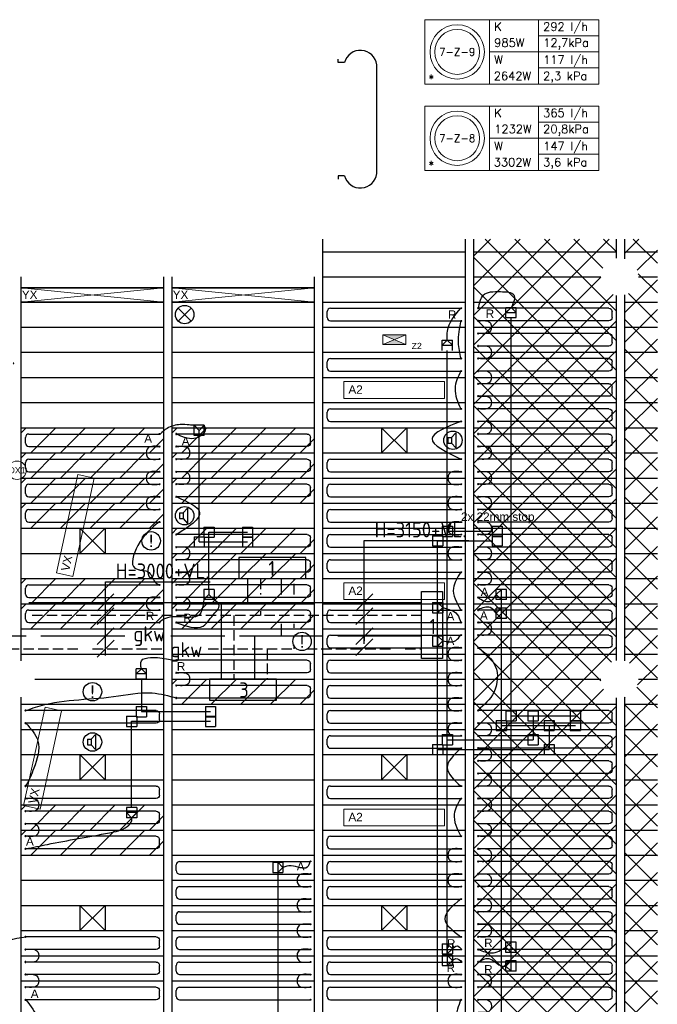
# Model space of a CAD drawing. Extents: x 51386 to 237147, y -567529 to -237881.
# Tile 6 of 16: x 124523 to 132130, y -279919 to -268171. Entities that reach past the tile are written whole.
import ezdxf
from ezdxf.enums import TextEntityAlignment as Align

# ---------------------------------------------------------------- set-up
doc = ezdxf.new("R2010")
doc.units = 0
doc.header["$LTSCALE"] = 25
for name, pattern in [('2322105', [47, 40, -7]), ('2322106', [47, 5, -2, 5, -2, 5, -2, 5, -2, 5, -2, 5, -7]), ('2322107', [2000, 1000, 1000]), ('2322108', [7, 5, -2]), ('DASHED', [0.75, 0.5, -0.25])]:
    doc.linetypes.add(name, pattern=pattern)
for name, color, linetype in [('000Vermogens2', 7, 'CONTINUOUS'), ('60-CV', 3, 'CONTINUOUS'), ('62-GKW', 3, 'CONTINUOUS'), ('Aansluiting CV en GKW', 2, 'CONTINUOUS'), ('Hoofdconstructie', 5, 'CONTINUOUS'), ('KP-achterhout', 1, 'CONTINUOUS'), ('KP-koppelingen', 6, 'CONTINUOUS'), ('KP-leidingen(aanvoer)', 5, 'CONTINUOUS'), ('KP-leidingen(retour)', 1, 'CONTINUOUS'), ('KP-Lucht aanvoer', 6, 'CONTINUOUS'), ('KP-Melders', 3, 'CONTINUOUS'), ('KP-panelen', 1, 'CONTINUOUS'), ('KP-registers', 4, 'CONTINUOUS'), ('KP-slangen', 7, 'CONTINUOUS'), ('KP-tekst', 7, 'CONTINUOUS'), ('SYM-W', 7, 'CONTINUOUS'), ('WL$1----_BOUWKUNDIG', 11, 'CONTINUOUS'), ('WL5501--', 130, 'CONTINUOUS'), ('WL5501--_GKW-A', 4, 'CONTINUOUS'), ('WL5502--', 130, 'CONTINUOUS'), ('WL561---', 10, 'CONTINUOUS'), ('WL561---_AANVOER', 10, 'CONTINUOUS'), ('WL561---_RETOUR', 10, 'CONTINUOUS'), ('WM570---_MATEN-M', 7, 'CONTINUOUS'), ('WM570---_TOEVOER_RST_PR', 1, 'CONTINUOUS')]:
    doc.layers.add(name, color=color, linetype=linetype)
doc.layers.add('KP-Aluminium', color=8, linetype='CONTINUOUS', lineweight=18)
doc.layers.add('KP-Verlichting', color=2, linetype='CONTINUOUS', lineweight=18)
doc.styles.add('arial', font='ARIAL.TTF')
doc.styles.add('ISO', font='ISO.SHX')
doc.styles.add('VERWOL-1', font='ROMANS.SHX')
pattern_1 = [(45, (0, 3e-05), (-176.7767, 176.7767), []), (135, (0, 3e-05), (-176.7767, -176.7767), [])]

# ---------------------------------------------------------------- blocks, each defined once
blk = doc.blocks.new('Register A')
at = {"layer": 'KP-registers', "linetype": 'Continuous'}
for p, q in [((50, 115), (50, 185)), ((90, 225), (1644, 225)), ((90, 75), (1644, 75))]:
    blk.add_line(p, q, dxfattribs=at)
for centre in [(1650, 225), (1650, 75)]:
    blk.add_circle(centre, 6, dxfattribs=at)
for centre, start, end in [((90, 185), 90, 180), ((90, 115), 180, 270)]:
    blk.add_arc(centre, 40, start, end, dxfattribs=at)

msp = doc.modelspace()

# ---------------------------------------------------------------- hatches: boundary and pattern name
at = {"layer": 'KP-achterhout', "linetype": 'Continuous'}
h = msp.add_hatch(dxfattribs=at)
h.set_pattern_fill('ANSI31', color=256, scale=2000, style=0)
h.set_pattern_definition([(45, (1800, 1200), (-176.7767, 176.7767), [])])
h.paths.add_polyline_path([(126241, -273039), (124541, -273039), (124541, -273339), (126241, -273339)])
h = msp.add_hatch(dxfattribs=at)
h.set_pattern_fill('ANSI31', color=256, scale=2000, style=0)
h.set_pattern_definition([(45, (3600, 1200), (-176.7767, 176.7767), [])])
h.paths.add_polyline_path([(128041, -273039), (126341, -273039), (126341, -273339), (128041, -273339)])
h = msp.add_hatch(dxfattribs=at)
h.set_pattern_fill('ANSI31', color=256, scale=2000, style=0)
h.set_pattern_definition([(45, (1800, 900), (-176.7767, 176.7767), [])])
h.paths.add_polyline_path([(126241, -273339), (124541, -273339), (124541, -273639), (126241, -273639)])
h = msp.add_hatch(dxfattribs=at)
h.set_pattern_fill('ANSI31', color=256, scale=2000, style=0)
h.set_pattern_definition([(45, (3600, 900), (-176.7767, 176.7767), [])])
h.paths.add_polyline_path([(128041, -273339), (126341, -273339), (126341, -273639), (128041, -273639)])
h = msp.add_hatch(dxfattribs=at)
h.set_pattern_fill('ANSI31', color=256, scale=2000, style=0)
h.set_pattern_definition([(45, (1800, 600), (-176.7767, 176.7767), [])])
h.paths.add_polyline_path([(126241, -273639), (124541, -273639), (124541, -273939), (126241, -273939)])
h = msp.add_hatch(dxfattribs=at)
h.set_pattern_fill('ANSI31', color=256, scale=2000, style=0)
h.set_pattern_definition([(45, (3600, 600), (-176.7767, 176.7767), [])])
h.paths.add_polyline_path([(128041, -273639), (126341, -273639), (126341, -273939), (128041, -273939)])
h = msp.add_hatch(dxfattribs=at)
h.set_pattern_fill('ANSI31', color=256, scale=2000, style=0)
h.set_pattern_definition([(45, (1800, 300), (-176.7767, 176.7767), [])])
h.paths.add_polyline_path([(126241, -273939), (124541, -273939), (124541, -274239), (126241, -274239)])
h = msp.add_hatch(dxfattribs=at)
h.set_pattern_fill('ANSI31', color=256, scale=2000, style=0)
h.set_pattern_definition([(45, (3600, 3e-05), (-176.7767, 176.7767), [])])
h.paths.add_polyline_path([(128041, -274239), (126341, -274239), (126341, -274539), (128041, -274539)])
h = msp.add_hatch(dxfattribs=at)
h.set_pattern_fill('ANSI31', color=256, scale=2000, style=0)
h.set_pattern_definition([(45, (3600, -300), (-176.7767, 176.7767), [])])
h.paths.add_polyline_path([(128041, -274539), (126341, -274539), (126341, -274839), (128041, -274839)])
h = msp.add_hatch(dxfattribs=at)
h.set_pattern_fill('ANSI31', color=256, scale=2000, style=0)
h.set_pattern_definition([(45, (1800, -600), (-176.7767, 176.7767), [])])
h.paths.add_polyline_path([(126241, -274839), (124541, -274839), (124541, -275139), (126241, -275139)])
h = msp.add_hatch(dxfattribs=at)
h.set_pattern_fill('ANSI31', color=256, scale=2000, style=0)
h.set_pattern_definition([(45, (3600, -600), (-176.7767, 176.7767), [])])
h.paths.add_polyline_path([(128041, -274839), (126341, -274839), (126341, -275139), (128041, -275139)])
h = msp.add_hatch(dxfattribs=at)
h.set_pattern_fill('ANSI31', color=256, scale=2000, style=0)
h.set_pattern_definition([(45, (1800, -900), (-176.7767, 176.7767), [])])
h.paths.add_polyline_path([(126241, -275139), (124541, -275139), (124541, -275439), (126241, -275439)])
h = msp.add_hatch(dxfattribs=at)
h.set_pattern_fill('ANSI31', color=256, scale=2000, style=0)
h.set_pattern_definition([(45, (3600, -900), (-176.7767, 176.7767), [])])
h.paths.add_polyline_path([(128041, -275139), (126341, -275139), (126341, -275439), (128041, -275439)])
h = msp.add_hatch(dxfattribs=at)
h.set_pattern_fill('ANSI31', color=256, scale=2000, style=0)
h.set_pattern_definition([(45, (3600, -1800), (-176.7767, 176.7767), [])])
h.paths.add_polyline_path([(128041, -276039), (126341, -276039), (126341, -276339), (128041, -276339)])
h = msp.add_hatch(dxfattribs=at)
h.set_pattern_fill('ANSI31', color=256, scale=2000, style=0)
h.set_pattern_definition([(45, (1800, -3300), (-176.7767, 176.7767), [])])
h.paths.add_polyline_path([(126241, -277539), (124541, -277539), (124541, -277839), (126241, -277839)])
h = msp.add_hatch(dxfattribs=at)
h.set_pattern_fill('ANSI31', color=256, scale=2000, style=0)
h.set_pattern_definition([(45, (1800, -3600), (-176.7767, 176.7767), [])])
h.paths.add_polyline_path([(126241, -277839), (124541, -277839), (124541, -278139), (126241, -278139)])
at = {"layer": 'KP-Aluminium', "linetype": 'Continuous'}
h = msp.add_hatch(dxfattribs=at)
h.set_pattern_fill('ANSI37', color=256, scale=2000, style=0)
h.set_pattern_definition(pattern_1)
h.paths.add_polyline_path([(131641, -270789), (129941, -270789), (129941, -270939), (131641, -270939)])
h.paths.add_polyline_path([(131641, -271017), (131641, -270939), (129941, -270939), (129941, -271239), (131455, -271239, -0.364674)])
h.paths.add_polyline_path([(131455, -271239), (129941, -271239), (129941, -271539), (131641, -271539), (131641, -271460, -0.364674)])
h.paths.add_polyline_path([(131641, -271539), (129941, -271539), (129941, -271839), (131641, -271839)])
h.paths.add_polyline_path([(131641, -271839), (129941, -271839), (129941, -272139), (131641, -272139)])
h.paths.add_polyline_path([(131641, -272139), (129941, -272139), (129941, -272439), (131641, -272439)])
h.paths.add_polyline_path([(131641, -272439), (129941, -272439), (129941, -272739), (131641, -272739)])
h.paths.add_polyline_path([(131641, -272739), (129941, -272739), (129941, -273039), (131641, -273039)])
h.paths.add_polyline_path([(131641, -273039), (129941, -273039), (129941, -273339), (131641, -273339)])
h.paths.add_polyline_path([(131641, -273339), (129941, -273339), (129941, -273639), (131641, -273639)])
h.paths.add_polyline_path([(131641, -273639), (129941, -273639), (129941, -273939), (131641, -273939)])
h.paths.add_polyline_path([(131641, -273939), (129941, -273939), (129941, -274239), (131641, -274239)])
h.paths.add_polyline_path([(131641, -274239), (129941, -274239), (129941, -274539), (131641, -274539)])
h.paths.add_polyline_path([(131641, -274839), (129941, -274839), (129941, -275139), (131641, -275139)])
h.paths.add_polyline_path([(131641, -275139), (129941, -275139), (129941, -275439), (131641, -275439)])
h.paths.add_polyline_path([(131641, -275439), (129941, -275439), (129941, -275739), (131641, -275739)])
h.paths.add_polyline_path([(131641, -275817), (131641, -275739), (129941, -275739), (129941, -276039), (131455, -276039, -0.364674)])
h.paths.add_polyline_path([(131455, -276039), (129941, -276039), (129941, -276339), (131641, -276339), (131641, -276260, -0.364674)])
h.paths.add_polyline_path([(131641, -276339), (129941, -276339), (129941, -276639), (131641, -276639)])
h.paths.add_polyline_path([(131641, -276639), (129941, -276639), (129941, -276939), (131641, -276939)])
h.paths.add_polyline_path([(131641, -276939), (129941, -276939), (129941, -277239), (131641, -277239)])
h.paths.add_polyline_path([(131641, -277239), (129941, -277239), (129941, -277539), (131641, -277539)])
h = msp.add_hatch(dxfattribs=at)
h.set_pattern_fill('ANSI37', color=256, scale=2000, style=0)
h.set_pattern_definition(pattern_1)
h.paths.add_polyline_path([(132130, -270789), (131741, -270789), (131741, -270939), (132130, -270939)])
h.paths.add_polyline_path([(132130, -270939), (131741, -270939), (131741, -271022, -0.335287), (131905, -271239), (132130, -271239)])
h.paths.add_polyline_path([(132130, -271239), (131905, -271239, -0.335287), (131741, -271455), (131741, -271539), (132130, -271539)])
h.paths.add_polyline_path([(132130, -271539), (131741, -271539), (131741, -271839), (132130, -271839)])
h.paths.add_polyline_path([(132130, -271839), (131741, -271839), (131741, -272139), (132130, -272139)])
h.paths.add_polyline_path([(132130, -272139), (131741, -272139), (131741, -272439), (132130, -272439)])
h.paths.add_polyline_path([(132130, -272439), (131741, -272439), (131741, -272739), (132130, -272739)])
h.paths.add_polyline_path([(132130, -272739), (131741, -272739), (131741, -273039), (132130, -273039)])
h.paths.add_polyline_path([(132130, -273039), (131741, -273039), (131741, -273339), (132130, -273339)])
h.paths.add_polyline_path([(132130, -273339), (131741, -273339), (131741, -273639), (132130, -273639)])
h.paths.add_polyline_path([(132130, -273639), (131741, -273639), (131741, -273939), (132130, -273939)])
h.paths.add_polyline_path([(132130, -273939), (131741, -273939), (131741, -274239), (132130, -274239)])
h.paths.add_polyline_path([(132130, -274239), (131741, -274239), (131741, -274539), (132130, -274539)])
h.paths.add_polyline_path([(132130, -274539), (131741, -274539), (131741, -274839), (132130, -274839)])
h.paths.add_polyline_path([(132130, -274839), (131741, -274839), (131741, -275139), (132130, -275139)])
h.paths.add_polyline_path([(132130, -275139), (131741, -275139), (131741, -275439), (132130, -275439)])
h.paths.add_polyline_path([(132130, -275439), (131741, -275439), (131741, -275739), (132130, -275739)])
h.paths.add_polyline_path([(132130, -275739), (131741, -275739), (131741, -275822, -0.335287), (131905, -276039), (132130, -276039)])
h.paths.add_polyline_path([(132130, -276039), (131905, -276039, -0.335287), (131741, -276255), (131741, -276339), (132130, -276339)])
h.paths.add_polyline_path([(132130, -276339), (131741, -276339), (131741, -276639), (132130, -276639)])
h.paths.add_polyline_path([(132130, -276639), (131741, -276639), (131741, -276939), (132130, -276939)])
h = msp.add_hatch(dxfattribs=at)
h.set_pattern_fill('ANSI37', color=256, scale=2000, style=0)
h.set_pattern_definition(pattern_1)
h.paths.add_polyline_path([(131641, -274839), (131641, -274539), (129941, -274539), (129941, -274839)])
h = msp.add_hatch(dxfattribs=at)
h.set_pattern_fill('ANSI37', color=256, scale=2000, style=0)
h.set_pattern_definition(pattern_1)
h.paths.add_polyline_path([(132130, -277839), (131741, -277839), (131741, -278139), (132130, -278139)])
h.paths.add_polyline_path([(132130, -277539), (131741, -277539), (131741, -277839), (132130, -277839)])
h.paths.add_polyline_path([(132130, -277239), (131741, -277239), (131741, -277539), (132130, -277539)])
h.paths.add_polyline_path([(132130, -276939), (131741, -276939), (131741, -277239), (132130, -277239)])
h = msp.add_hatch(dxfattribs=at)
h.set_pattern_fill('ANSI37', color=256, scale=2000, style=0)
h.set_pattern_definition(pattern_1)
h.paths.add_polyline_path([(131641, -277539), (129941, -277539), (129941, -277839), (131641, -277839)])
h.paths.add_polyline_path([(131641, -277839), (129941, -277839), (129941, -278139), (131641, -278139)])
h.paths.add_polyline_path([(131641, -278139), (129941, -278139), (129941, -278439), (131641, -278439)])
h.paths.add_polyline_path([(131641, -278439), (129941, -278439), (129941, -278739), (131641, -278739)])
h.paths.add_polyline_path([(131641, -278739), (129941, -278739), (129941, -279039), (131641, -279039)])
h.paths.add_polyline_path([(131641, -279039), (129941, -279039), (129941, -279339), (131641, -279339)])
h.paths.add_polyline_path([(131641, -279339), (129941, -279339), (129941, -279639), (131641, -279639)])
h.paths.add_polyline_path([(131641, -279639), (129941, -279639), (129941, -279939), (131641, -279939)])
h.paths.add_polyline_path([(131641, -279939), (129941, -279939), (129941, -280239), (131641, -280239)])
h.paths.add_polyline_path([(131641, -280239), (129941, -280239), (129941, -280539), (131641, -280539)])
h.paths.add_polyline_path([(131641, -280539), (129941, -280539), (129941, -280839), (131641, -280839)])
h.paths.add_polyline_path([(131641, -280839), (129941, -280839), (129941, -281139), (131641, -281139)])
h.paths.add_polyline_path([(131641, -281139), (129941, -281139), (129941, -281439), (131641, -281439)])
h.paths.add_polyline_path([(131641, -281439), (129941, -281439), (129941, -281739), (131641, -281739)])
h.paths.add_polyline_path([(131641, -281739), (129941, -281739), (129941, -282039), (131641, -282039)])
h.paths.add_polyline_path([(131641, -282039), (129941, -282039), (129941, -282339), (131641, -282339)])
h.paths.add_polyline_path([(131641, -282339), (129941, -282339), (129941, -282639), (131641, -282639)])
h.paths.add_polyline_path([(131641, -282717), (131641, -282639), (129941, -282639), (129941, -282816, 0.005963), (131455, -282926, -0.348239)])
h.paths.add_polyline_path([(129941, -282816), (129941, -282939), (131455, -282939, -0.014583), (131455, -282926, -0.005963)])
h.paths.add_polyline_path([(131455, -282939), (129941, -282939), (129941, -283239), (131641, -283239), (131641, -283160, -0.364674)])
h.paths.add_polyline_path([(131641, -283239), (129941, -283239), (129941, -283266), (131309, -283383), (131635, -283400), (131635, -283400), (131641, -283401)])
h.paths.add_polyline_path([(132130, -283254), (132130, -283239), (131741, -283239), (131741, -283404), (132130, -283404)])
h.paths.add_polyline_path([(132130, -282963, -0.000886), (131904, -282951, -0.320096), (131741, -283155), (131741, -283239), (132130, -283239)])
h.paths.add_polyline_path([(132130, -282639), (131741, -282639), (131741, -282722, -0.335287), (131905, -282939), (132130, -282939)])
h.paths.add_polyline_path([(132130, -282339), (131741, -282339), (131741, -282639), (132130, -282639)])
h.paths.add_polyline_path([(132130, -282039), (131741, -282039), (131741, -282339), (132130, -282339)])
h.paths.add_polyline_path([(132130, -281739), (131741, -281739), (131741, -282039), (132130, -282039)])
h.paths.add_polyline_path([(132130, -281439), (131741, -281439), (131741, -281739), (132130, -281739)])
h.paths.add_polyline_path([(132130, -281139), (131741, -281139), (131741, -281439), (132130, -281439)])
h.paths.add_polyline_path([(132130, -280839), (131741, -280839), (131741, -281139), (132130, -281139)])
h.paths.add_polyline_path([(132130, -280539), (131741, -280539), (131741, -280839), (132130, -280839)])
h.paths.add_polyline_path([(132130, -280239), (131741, -280239), (131741, -280539), (132130, -280539)])
h.paths.add_polyline_path([(132130, -279939), (131741, -279939), (131741, -280239), (132130, -280239)])
h.paths.add_polyline_path([(132130, -279639), (131741, -279639), (131741, -279939), (132130, -279939)])
h.paths.add_polyline_path([(132130, -279339), (131741, -279339), (131741, -279639), (132130, -279639)])
h.paths.add_polyline_path([(132130, -279039), (131741, -279039), (131741, -279339), (132130, -279339)])
h.paths.add_polyline_path([(132130, -278739), (131741, -278739), (131741, -279039), (132130, -279039)])
h.paths.add_polyline_path([(132130, -278439), (131741, -278439), (131741, -278739), (132130, -278739)])
h.paths.add_polyline_path([(132130, -278139), (131741, -278139), (131741, -278439), (132130, -278439)])
at = {"layer": 'KP-Verlichting', "linetype": 'Continuous'}
h = msp.add_hatch(color=256, dxfattribs=at)
h.paths.add_polyline_path([(128854, -271932), (128991, -271989), (129128, -271932)])
h.paths.add_polyline_path([(129128, -272045), (128991, -271989), (128854, -272045)])

# ---------------------------------------------------------------- linework, layer by layer
at = {"layer": '000Vermogens2', "linetype": 'Continuous', "lineweight": 0}
for p, q in [((129358, -268171), (129358, -268938)), ((129358, -268171), (131431, -268171)), ((130126, -268171), (130126, -268938)), ((130711, -268555), (130711, -268171)), ((131431, -268171), (131431, -268938)), ((130711, -268363), (131431, -268363)), ((130126, -268555), (131431, -268555)), ((130711, -268555), (130711, -268938)), ((130711, -268746), (131431, -268746)), ((129358, -268938), (131431, -268938)), ((129358, -269201), (129358, -269969)), ((129358, -269201), (131431, -269201)), ((130126, -269201), (130126, -269969)), ((130711, -269585), (130711, -269201)), ((131431, -269201), (131431, -269969)), ((130711, -269393), (131431, -269393)), ((130126, -269585), (131431, -269585)), ((130711, -269585), (130711, -269969)), ((130711, -269777), (131431, -269777)), ((129358, -269969), (131431, -269969))]:
    msp.add_line(p, q, dxfattribs=at)
for centre, radius in [((129742, -268555), 324), ((129742, -268555), 268), ((129742, -269585), 324), ((129742, -269585), 268)]:
    msp.add_circle(centre, radius, dxfattribs=at)
at = {"layer": '60-CV', "color": 7}
for p, q in [((128634, -274386), (129883, -274386)), ((128634, -275619), (128634, -274386)), ((125545, -274879), (126794, -274879)), ((125545, -275756), (125545, -274879))]:
    msp.add_line(p, q, dxfattribs=at)
at = {"layer": 'Aansluiting CV en GKW', "color": 2}
for p, q in [((129318, -274994), (129568, -274994)), ((126787, -276289), (127587, -276289))]:
    msp.add_line(p, q, dxfattribs=at)
msp.add_lwpolyline([(127135, -274839), (127935, -274839), (127935, -274589), (127135, -274589)], close=True, dxfattribs=at)
at = {"layer": 'Hoofdconstructie', "linetype": 'Continuous'}
for p, q in [((128141, -283102), (128141, -270789)), ((129841, -283258), (129841, -270789)), ((129941, -283266), (129941, -270789)), ((131641, -271017), (131641, -270789)), ((131741, -271022), (131741, -270789)), ((124541, -275822), (124541, -271239)), ((126241, -282845), (126241, -271239)), ((126341, -282860), (126341, -271239)), ((128041, -283091), (128041, -271239)), ((131641, -275817), (131641, -271460)), ((131741, -275822), (131741, -271455)), ((124541, -281901), (124541, -276255)), ((131641, -282717), (131641, -276260)), ((131741, -282722), (131741, -276255))]:
    msp.add_line(p, q, dxfattribs=at)
at = {"layer": 'KP-koppelingen', "linetype": 'Continuous'}
for p, q in [((130324, -271725), (130324, -271604)), ((130324, -271604), (130446, -271604)), ((130385, -271604), (130324, -271665)), ((130446, -271665), (130385, -271604)), ((130446, -271725), (130446, -271604)), ((130324, -271665), (130446, -271665)), ((130324, -271725), (130446, -271725)), ((129563, -272116), (129563, -271994)), ((129563, -271994), (129685, -271994)), ((129624, -271994), (129563, -272055)), ((129563, -272055), (129685, -272055)), ((129685, -272055), (129624, -271994)), ((129685, -272116), (129685, -271994)), ((126725, -273010), (126603, -273010)), ((126603, -273132), (126603, -273010)), ((126664, -273071), (126603, -273010)), ((126664, -273071), (126725, -273010)), ((126725, -273132), (126725, -273010)), ((126725, -273132), (126603, -273132)), ((126664, -273132), (126664, -273071)), ((126719, -274225), (126841, -274225)), ((126719, -274225), (126719, -274346)), ((126841, -274225), (126841, -274346)), ((127180, -274225), (127301, -274225)), ((127180, -274225), (127180, -274346)), ((127301, -274225), (127301, -274346)), ((129563, -274213), (129685, -274213)), ((129563, -274213), (129563, -274335)), ((129685, -274213), (129685, -274335)), ((130158, -274213), (130280, -274213)), ((130158, -274213), (130158, -274335)), ((130280, -274213), (130280, -274335)), ((126603, -274340), (126725, -274340)), ((126603, -274340), (126603, -274462)), ((126719, -274346), (126841, -274346)), ((126725, -274340), (126725, -274462)), ((127180, -274340), (127301, -274340)), ((127180, -274340), (127180, -274462)), ((127180, -274346), (127301, -274346)), ((127301, -274340), (127301, -274462)), ((129448, -274329), (129569, -274329)), ((129448, -274329), (129448, -274450)), ((129563, -274335), (129685, -274335)), ((129569, -274329), (129569, -274450)), ((130158, -274329), (130280, -274329)), ((130158, -274329), (130158, -274450)), ((130158, -274335), (130280, -274335)), ((130280, -274329), (130280, -274450)), ((126603, -274462), (126725, -274462)), ((127180, -274462), (127301, -274462)), ((129448, -274450), (129569, -274450)), ((130158, -274450), (130280, -274450)), ((126841, -274968), (126719, -274968)), ((126719, -274968), (126719, -275090)), ((126780, -274968), (126780, -275029)), ((126841, -274968), (126841, -275090)), ((130209, -275090), (130209, -274968)), ((130330, -274968), (130209, -274968)), ((130270, -274968), (130209, -275029)), ((130270, -275090), (130270, -274968)), ((130330, -275090), (130330, -274968)), ((126780, -275029), (126719, -275090)), ((126841, -275090), (126719, -275090)), ((126780, -275029), (126841, -275090)), ((129448, -275125), (129569, -275125)), ((129448, -275125), (129448, -275246)), ((129569, -275186), (129509, -275125)), ((129509, -275125), (129509, -275246)), ((129569, -275125), (129569, -275246)), ((130209, -275029), (130270, -275090)), ((130330, -275090), (130209, -275090)), ((129448, -275246), (129569, -275246)), ((129509, -275246), (129569, -275186)), ((130209, -275314), (130209, -275192)), ((130330, -275192), (130209, -275192)), ((130270, -275192), (130209, -275253)), ((130209, -275253), (130270, -275314)), ((130270, -275314), (130270, -275192)), ((130330, -275314), (130330, -275192)), ((130330, -275314), (130209, -275314)), ((129448, -275523), (129569, -275523)), ((129448, -275523), (129448, -275644)), ((129569, -275583), (129509, -275523)), ((129509, -275523), (129509, -275644)), ((129509, -275644), (129569, -275583)), ((129569, -275523), (129569, -275644)), ((129448, -275644), (129569, -275644)), ((126034, -275916), (125913, -275916)), ((125913, -276038), (125913, -275916)), ((125913, -275977), (125974, -275916)), ((125974, -275916), (126034, -275977)), ((126034, -276038), (126034, -275916)), ((126034, -275977), (125913, -275977)), ((126034, -276038), (125913, -276038)), ((125913, -276365), (126034, -276365)), ((125913, -276365), (125913, -276487)), ((126034, -276365), (126034, -276487)), ((126738, -276365), (126860, -276365)), ((126738, -276365), (126738, -276487)), ((126860, -276365), (126860, -276487)), ((130324, -276416), (130446, -276416)), ((130324, -276416), (130324, -276537)), ((130446, -276416), (130446, -276537)), ((130586, -276416), (130708, -276416)), ((130586, -276416), (130586, -276537)), ((130708, -276416), (130708, -276537)), ((131092, -276416), (131214, -276416)), ((131092, -276416), (131092, -276537)), ((131214, -276416), (131214, -276537)), ((125797, -276481), (125919, -276481)), ((125797, -276481), (125797, -276602)), ((125913, -276487), (126034, -276487)), ((125919, -276481), (125919, -276602)), ((126738, -276481), (126860, -276481)), ((126738, -276481), (126738, -276602)), ((126738, -276487), (126860, -276487)), ((126860, -276481), (126860, -276602)), ((130209, -276531), (130330, -276531)), ((130209, -276531), (130209, -276653)), ((130324, -276537), (130446, -276537)), ((130330, -276531), (130330, -276653)), ((130586, -276537), (130708, -276537)), ((130779, -276531), (130900, -276531)), ((130779, -276531), (130779, -276653)), ((130900, -276531), (130900, -276653)), ((131092, -276531), (131214, -276531)), ((131092, -276531), (131092, -276653)), ((131092, -276537), (131214, -276537)), ((131214, -276531), (131214, -276653)), ((125797, -276602), (125919, -276602)), ((126738, -276602), (126860, -276602)), ((130209, -276653), (130330, -276653)), ((130779, -276653), (130900, -276653)), ((131092, -276653), (131214, -276653)), ((129563, -276701), (129685, -276701)), ((129563, -276701), (129563, -276823)), ((129685, -276701), (129685, -276823)), ((130586, -276701), (130708, -276701)), ((130586, -276701), (130586, -276823)), ((130708, -276701), (130708, -276823)), ((129448, -276817), (129569, -276817)), ((129448, -276817), (129448, -276938)), ((129563, -276823), (129685, -276823)), ((129569, -276817), (129569, -276938)), ((130586, -276823), (130708, -276823)), ((130779, -276817), (130900, -276817)), ((130779, -276817), (130779, -276938)), ((130900, -276817), (130900, -276938)), ((129448, -276938), (129569, -276938)), ((130779, -276938), (130900, -276938)), ((125919, -277571), (125797, -277571)), ((125797, -277571), (125797, -277693)), ((125919, -277571), (125919, -277693)), ((125919, -277632), (125797, -277632)), ((125797, -277632), (125858, -277693)), ((125919, -277693), (125797, -277693)), ((125858, -277693), (125919, -277632)), ((127541, -278224), (127663, -278224)), ((127541, -278224), (127541, -278346)), ((127663, -278285), (127602, -278224)), ((127602, -278224), (127602, -278346)), ((127602, -278346), (127663, -278285)), ((127663, -278224), (127663, -278346)), ((127541, -278346), (127663, -278346)), ((129563, -279196), (129685, -279196)), ((129563, -279196), (129563, -279317)), ((129685, -279256), (129624, -279196)), ((129624, -279196), (129624, -279317)), ((129685, -279196), (129685, -279317)), ((130324, -279299), (130324, -279178)), ((130446, -279178), (130324, -279178)), ((130385, -279178), (130324, -279238)), ((130324, -279238), (130385, -279299)), ((130385, -279299), (130385, -279178)), ((130446, -279299), (130446, -279178)), ((129563, -279317), (129685, -279317)), ((129563, -279334), (129685, -279334)), ((129563, -279334), (129563, -279456)), ((129624, -279317), (129685, -279256)), ((129685, -279395), (129624, -279334)), ((129624, -279334), (129624, -279456)), ((129685, -279334), (129685, -279456)), ((130446, -279299), (130324, -279299)), ((129563, -279456), (129685, -279456)), ((129624, -279456), (129685, -279395)), ((130324, -279523), (130324, -279401)), ((130446, -279401), (130324, -279401)), ((130385, -279401), (130324, -279462)), ((130324, -279462), (130385, -279523)), ((130385, -279523), (130385, -279401)), ((130446, -279523), (130446, -279401)), ((130446, -279523), (130324, -279523))]:
    msp.add_line(p, q, dxfattribs=at)
at = {"layer": 'KP-leidingen(aanvoer)', "linetype": 'Continuous'}
for p, q in [((126664, -274401), (126664, -273132)), ((126664, -274401), (127240, -274401)), ((129509, -282422), (129509, -274390)), ((129509, -274390), (130158, -274390)), ((130270, -282427), (130270, -275090)), ((125858, -277571), (125858, -276542)), ((125858, -276542), (126799, -276542)), ((130270, -276592), (131153, -276592)), ((130840, -276592), (130840, -276878)), ((129509, -276878), (130840, -276878)), ((127602, -278346), (127602, -280994))]:
    msp.add_line(p, q, dxfattribs=at)
at = {"layer": 'KP-leidingen(retour)', "linetype": 'Continuous'}
for p, q in [((130385, -279401), (130385, -271725)), ((129624, -279334), (129624, -272116)), ((126780, -274968), (126780, -274286)), ((126780, -274286), (127240, -274286)), ((129624, -274274), (130158, -274274)), ((125974, -276038), (125974, -276426)), ((125974, -276426), (126799, -276426)), ((130385, -276476), (131153, -276476)), ((129624, -276762), (130647, -276762))]:
    msp.add_line(p, q, dxfattribs=at)
at = {"layer": 'KP-Lucht aanvoer', "linetype": 'Continuous'}
for p, q in [((128841, -273039), (128841, -273339)), ((128841, -273039), (129141, -273039)), ((128841, -273339), (129141, -273039)), ((128841, -273039), (129141, -273339)), ((129141, -273039), (129141, -273339)), ((128841, -273339), (129141, -273339)), ((125241, -274239), (125241, -274539)), ((125241, -274239), (125541, -274239)), ((125241, -274539), (125541, -274239)), ((125241, -274239), (125541, -274539)), ((125541, -274239), (125541, -274539)), ((125241, -274539), (125541, -274539)), ((125241, -276939), (125241, -277239)), ((125241, -276939), (125541, -276939)), ((125241, -277239), (125541, -276939)), ((125241, -276939), (125541, -277239)), ((125541, -276939), (125541, -277239)), ((128841, -276939), (128841, -277239)), ((128841, -276939), (129141, -276939)), ((128841, -277239), (129141, -276939)), ((128841, -276939), (129141, -277239)), ((129141, -276939), (129141, -277239)), ((125241, -277239), (125541, -277239)), ((128841, -277239), (129141, -277239)), ((125241, -278739), (125241, -279039)), ((125241, -279039), (125541, -278739)), ((125241, -278739), (125541, -279039)), ((125241, -278739), (125541, -278739)), ((125541, -278739), (125541, -279039)), ((128841, -278739), (128841, -279039)), ((128841, -278739), (129141, -278739)), ((128841, -279039), (129141, -278739)), ((128841, -278739), (129141, -279039)), ((129141, -278739), (129141, -279039)), ((125241, -279039), (125541, -279039)), ((128841, -279039), (129141, -279039))]:
    msp.add_line(p, q, dxfattribs=at)
at = {"layer": 'KP-Melders', "linetype": 'Continuous'}
for p, q in [((126413, -271766), (126569, -271611)), ((126413, -271611), (126569, -271766)), ((129674, -273154), (129726, -273099)), ((129726, -273099), (129726, -273280)), ((129631, -273154), (129674, -273154)), ((129631, -273154), (129631, -273224)), ((129631, -273224), (129674, -273224)), ((129631, -273224), (129674, -273224)), ((129674, -273154), (129674, -273224)), ((129674, -273224), (129726, -273280)), ((126431, -274054), (126474, -274054)), ((126431, -274054), (126431, -274124)), ((126474, -274054), (126526, -273999)), ((126474, -274054), (126474, -274124)), ((126526, -273999), (126526, -274180)), ((126431, -274124), (126474, -274124)), ((126431, -274124), (126474, -274124)), ((126474, -274124), (126526, -274180)), ((125331, -276754), (125374, -276754)), ((125331, -276754), (125331, -276824)), ((125374, -276754), (125426, -276699)), ((125374, -276754), (125374, -276824)), ((125426, -276699), (125426, -276880)), ((125331, -276824), (125374, -276824)), ((125331, -276824), (125374, -276824)), ((125374, -276824), (125426, -276880))]:
    msp.add_line(p, q, dxfattribs=at)
for centre in [(126491, -271689), (129691, -273189), (126491, -274089), (126091, -274389), (127891, -275589), (125391, -276189), (125391, -276789)]:
    msp.add_circle(centre, 110, dxfattribs=at)
at = {"layer": 'KP-panelen', "linetype": 'Continuous'}
for p, q in [((128141, -270939), (129841, -270939)), ((129941, -270939), (131641, -270939)), ((131741, -270939), (132130, -270939)), ((128141, -271239), (129841, -271239)), ((129941, -271239), (131455, -271239)), ((131905, -271239), (132130, -271239)), ((124541, -271369), (126241, -271369)), ((126241, -271369), (124541, -271369)), ((126241, -271369), (124541, -271369)), ((126341, -271369), (128041, -271369)), ((128041, -271369), (126341, -271369)), ((128041, -271369), (126341, -271369)), ((124541, -271539), (126241, -271539)), ((124541, -271539), (126241, -271539)), ((124541, -271539), (126241, -271539)), ((126241, -271539), (124541, -271539)), ((126241, -271539), (124541, -271539)), ((126341, -271539), (128041, -271539)), ((126341, -271539), (128041, -271539)), ((126341, -271539), (128041, -271539)), ((128041, -271539), (126341, -271539)), ((128041, -271539), (126341, -271539)), ((128141, -271539), (129841, -271539)), ((129941, -271539), (131641, -271539)), ((131741, -271539), (132130, -271539)), ((124541, -271839), (126241, -271839)), ((126341, -271839), (128041, -271839)), ((128141, -271839), (129841, -271839)), ((129941, -271839), (131641, -271839)), ((131741, -271839), (132130, -271839)), ((124541, -272139), (126241, -272139)), ((126341, -272139), (128041, -272139)), ((128141, -272139), (129841, -272139)), ((129941, -272139), (131641, -272139)), ((131741, -272139), (132130, -272139)), ((124541, -272439), (126241, -272439)), ((126341, -272439), (128041, -272439)), ((128141, -272439), (129841, -272439)), ((129941, -272439), (131641, -272439)), ((131741, -272439), (132130, -272439)), ((124541, -272739), (126241, -272739)), ((126341, -272739), (128041, -272739)), ((128141, -272739), (129841, -272739)), ((129941, -272739), (131641, -272739)), ((131741, -272739), (132130, -272739)), ((124541, -273039), (126241, -273039)), ((126341, -273039), (128041, -273039)), ((128141, -273039), (129841, -273039)), ((129941, -273039), (131641, -273039)), ((131741, -273039), (132130, -273039)), ((124541, -273339), (126241, -273339)), ((126341, -273339), (128041, -273339)), ((128141, -273339), (129841, -273339)), ((129941, -273339), (131641, -273339)), ((131741, -273339), (132130, -273339)), ((124541, -273639), (126241, -273639)), ((126341, -273639), (128041, -273639)), ((128141, -273639), (129841, -273639)), ((129941, -273639), (131641, -273639)), ((131741, -273639), (132130, -273639)), ((124541, -273939), (126241, -273939)), ((126341, -273939), (128041, -273939)), ((128141, -273939), (129841, -273939)), ((129941, -273939), (131641, -273939)), ((131741, -273939), (132130, -273939)), ((124541, -274239), (126241, -274239)), ((126341, -274239), (128041, -274239)), ((128141, -274239), (129841, -274239)), ((129941, -274239), (131641, -274239)), ((131741, -274239), (132130, -274239)), ((124541, -274539), (126241, -274539)), ((126341, -274539), (128041, -274539)), ((128141, -274539), (129841, -274539)), ((129941, -274539), (131641, -274539)), ((131741, -274539), (132130, -274539)), ((124541, -274839), (126241, -274839)), ((126341, -274839), (128041, -274839)), ((128141, -274839), (129841, -274839)), ((129941, -274839), (131641, -274839)), ((131741, -274839), (132130, -274839)), ((124541, -275139), (126241, -275139)), ((126341, -275139), (128041, -275139)), ((128141, -275139), (129841, -275139)), ((129941, -275139), (131641, -275139)), ((131741, -275139), (132130, -275139)), ((124541, -275439), (126241, -275439)), ((126341, -275439), (128041, -275439)), ((128141, -275439), (129841, -275439)), ((129941, -275439), (131641, -275439)), ((131741, -275439), (132130, -275439)), ((124541, -275739), (126241, -275739)), ((126341, -275739), (128041, -275739)), ((128141, -275739), (129841, -275739)), ((129941, -275739), (131641, -275739)), ((131741, -275739), (132130, -275739)), ((124705, -276039), (126241, -276039)), ((126341, -276039), (128041, -276039)), ((128141, -276039), (129841, -276039)), ((129941, -276039), (131455, -276039)), ((131905, -276039), (132130, -276039)), ((124541, -276339), (126241, -276339)), ((126341, -276339), (128041, -276339)), ((128141, -276339), (129841, -276339)), ((129941, -276339), (131641, -276339)), ((131741, -276339), (132130, -276339)), ((124541, -276639), (126241, -276639)), ((126341, -276639), (128041, -276639)), ((128141, -276639), (129841, -276639)), ((129941, -276639), (131641, -276639)), ((131741, -276639), (132130, -276639)), ((124541, -276939), (126241, -276939)), ((126341, -276939), (128041, -276939)), ((128141, -276939), (129841, -276939)), ((129941, -276939), (131641, -276939)), ((131741, -276939), (132130, -276939)), ((124541, -277239), (126241, -277239)), ((126341, -277239), (128041, -277239)), ((128141, -277239), (129841, -277239)), ((129941, -277239), (131641, -277239)), ((131741, -277239), (132130, -277239)), ((124541, -277539), (126241, -277539)), ((126341, -277539), (128041, -277539)), ((128141, -277539), (129841, -277539)), ((129941, -277539), (131641, -277539)), ((131741, -277539), (132130, -277539)), ((124541, -277839), (126241, -277839)), ((126341, -277839), (128041, -277839)), ((128141, -277839), (129841, -277839)), ((129941, -277839), (131641, -277839)), ((131741, -277839), (132130, -277839)), ((124541, -278139), (126241, -278139)), ((126341, -278139), (128041, -278139)), ((128141, -278139), (129841, -278139)), ((129941, -278139), (131641, -278139)), ((131741, -278139), (132130, -278139)), ((124541, -278439), (126241, -278439)), ((126341, -278439), (128041, -278439)), ((128141, -278439), (129841, -278439)), ((129941, -278439), (131641, -278439)), ((131741, -278439), (132130, -278439)), ((124541, -278739), (126241, -278739)), ((126341, -278739), (128041, -278739)), ((128141, -278739), (129841, -278739)), ((129941, -278739), (131641, -278739)), ((131741, -278739), (132130, -278739)), ((124541, -279039), (126241, -279039)), ((126341, -279039), (128041, -279039)), ((128141, -279039), (129841, -279039)), ((129941, -279039), (131641, -279039)), ((131741, -279039), (132130, -279039)), ((124541, -279339), (126241, -279339)), ((126341, -279339), (128041, -279339)), ((128141, -279339), (129841, -279339)), ((129941, -279339), (131641, -279339)), ((131741, -279339), (132130, -279339)), ((124541, -279639), (126241, -279639)), ((126341, -279639), (128041, -279639)), ((128141, -279639), (129841, -279639)), ((129941, -279639), (131641, -279639)), ((131741, -279639), (132130, -279639))]:
    msp.add_line(p, q, dxfattribs=at)
at = {"layer": 'KP-slangen', "linetype": 'Continuous'}
for points in [[(129997, -271614), (130054, -271457), (130260, -271415), (130417, -271453), (130389, -271608)], [(129624, -271994), (129626, -271886), (129785, -271614)], [(129785, -271764), (129753, -272024), (129785, -272214)], [(129997, -271764), (130139, -271793), (130139, -271885), (129997, -271914)], [(129997, -272064), (130139, -272093), (130139, -272185), (129997, -272214)], [(129785, -272364), (129716, -272571), (129785, -272814)], [(129997, -272364), (130139, -272393), (130139, -272485), (129997, -272514)], [(129997, -272664), (130139, -272693), (130139, -272785), (129997, -272814)], [(126603, -273010), (126546, -273006), (126437, -273001), (126282, -273047), (126197, -273114)], [(126725, -273010), (126735, -273065), (126602, -273167), (126397, -273114)], [(129785, -272964), (129443, -273169), (129785, -273414)], [(129997, -272964), (130139, -272993), (130139, -273085), (129997, -273114)], [(126185, -273264), (126043, -273293), (126043, -273385), (126185, -273414)], [(126397, -273264), (126539, -273293), (126539, -273385), (126397, -273414)], [(129997, -273264), (130139, -273293), (130139, -273385), (129997, -273414)], [(126185, -273564), (126043, -273593), (126043, -273685), (126185, -273714)], [(126397, -273564), (126539, -273593), (126539, -273685), (126397, -273714)], [(129785, -273564), (129643, -273593), (129643, -273685), (129785, -273714)], [(129997, -273564), (130139, -273593), (130139, -273685), (129997, -273714)], [(126185, -273864), (126043, -273893), (126043, -273985), (126185, -274014)], [(126397, -273864), (126669, -274049), (126397, -274314)], [(129785, -273864), (129643, -273893), (129643, -273985), (129785, -274014)], [(129997, -273864), (130139, -273893), (130139, -273985), (129997, -274014)], [(126185, -274164), (125933, -274445), (125897, -274715), (126066, -274766), (126136, -274879), (126185, -274914)], [(129785, -274164), (129643, -274193), (129643, -274285), (129785, -274314)], [(129997, -274164), (130139, -274193), (130139, -274285), (129997, -274314)], [(126397, -274464), (126539, -274493), (126539, -274585), (126397, -274614)], [(129785, -274464), (129643, -274493), (129643, -274585), (129785, -274614)], [(129997, -274464), (130139, -274493), (130139, -274585), (129997, -274614)], [(126397, -274764), (126539, -274793), (126539, -274885), (126397, -274914)], [(129785, -274764), (129697, -274952), (129785, -275214)], [(129997, -274764), (130139, -274793), (130139, -274885), (129997, -274914)], [(126185, -275064), (126043, -275093), (126043, -275185), (126185, -275214)], [(126719, -275090), (126654, -275279), (126485, -275299), (126262, -275315), (126185, -275364)], [(126385, -275364), (126712, -275405), (126850, -275248), (126904, -275166), (126838, -275088)], [(126397, -275064), (126539, -275093), (126539, -275185), (126397, -275214)], [(130209, -275029), (130122, -275116), (129991, -275070)], [(129569, -275186), (129743, -275266), (129785, -275364)], [(130209, -275253), (130134, -275186), (129991, -275208)], [(129997, -275364), (130139, -275393), (130139, -275485), (129997, -275514)], [(129569, -275583), (129727, -275576), (129785, -275514)], [(129785, -275664), (129643, -275693), (129643, -275785), (129785, -275814)], [(129997, -275664), (130197, -275883), (130179, -276197), (129991, -276408)], [(125974, -275916), (125974, -275819), (126083, -275781), (126298, -275801), (126385, -275814)], [(126397, -275964), (126539, -275993), (126539, -276085), (126397, -276114)], [(129785, -275964), (129643, -275993), (129643, -276085), (129785, -276114)], [(124597, -276414), (124711, -276373), (125643, -276247), (126103, -276204), (126397, -276264)], [(129785, -276264), (129643, -276293), (129643, -276385), (129785, -276414)], [(124597, -276564), (124739, -276777), (124692, -277103), (124597, -277314)], [(129785, -276564), (129643, -276593), (129643, -276685), (129785, -276714)], [(129997, -276564), (130139, -276593), (130139, -276685), (129997, -276714)], [(129785, -276864), (129623, -277095), (129785, -277314)], [(129997, -276864), (130139, -276893), (130139, -276985), (129997, -277014)], [(129997, -277164), (130139, -277193), (130139, -277285), (129997, -277314)], [(124597, -277464), (124739, -277493), (124739, -277585), (124597, -277614)], [(129785, -277464), (129706, -277650), (129785, -277914)], [(129997, -277464), (130139, -277493), (130139, -277585), (129997, -277614)], [(124597, -278064), (124853, -278011), (125592, -277873), (125804, -277798), (125859, -277724), (125858, -277693)], [(124597, -277764), (124739, -277793), (124739, -277885), (124597, -277914)], [(129997, -277764), (130139, -277793), (130139, -277885), (129997, -277914)], [(129785, -278064), (129643, -278093), (129643, -278185), (129785, -278214)], [(129997, -278064), (130139, -278093), (130139, -278185), (129997, -278214)], [(127985, -278214), (127953, -278283), (127761, -278267), (127663, -278285)], [(127985, -278364), (127843, -278393), (127843, -278485), (127985, -278514)], [(129785, -278364), (129643, -278393), (129643, -278485), (129785, -278514)], [(129997, -278364), (130139, -278393), (130139, -278485), (129997, -278514)], [(127985, -278664), (127843, -278693), (127843, -278785), (127985, -278814)], [(129785, -278664), (129595, -278900), (129785, -279114)], [(129997, -278664), (130139, -278693), (130139, -278785), (129997, -278814)], [(127985, -278964), (127843, -278993), (127843, -279085), (127985, -279114)], [(129997, -278964), (130139, -278993), (130139, -279085), (129997, -279114)], [(124385, -279414), (124295, -279229), (124597, -279114)], [(129685, -279256), (129741, -279222), (129797, -279264)], [(129997, -279264), (130152, -279306), (130324, -279238)], [(124597, -279264), (124739, -279293), (124739, -279385), (124597, -279414)], [(127985, -279264), (127843, -279293), (127843, -279385), (127985, -279414)], [(129997, -279414), (130118, -279372), (130283, -279463), (130324, -279462)], [(129685, -279395), (129727, -279373), (129797, -279414)], [(124597, -279564), (124739, -279593), (124739, -279685), (124597, -279714)], [(127985, -279564), (127843, -279593), (127843, -279685), (127985, -279714)], [(129785, -279564), (129643, -279593), (129643, -279685), (129785, -279714)], [(129997, -279564), (130139, -279593), (130139, -279685), (129997, -279714)], [(124597, -279864), (124742, -280094), (124783, -280398), (124775, -280933)], [(129785, -279864), (129729, -280093), (129785, -280314)], [(129997, -279864), (130139, -279893), (130139, -279985), (129997, -280014)]]:
    msp.add_spline(points, degree=3, dxfattribs=at)
at = {"layer": 'KP-Verlichting', "linetype": 'Continuous'}
for p, q in [((124541, -271539), (126241, -271369)), ((124541, -271369), (126241, -271539)), ((124541, -271539), (126241, -271369)), ((124541, -271369), (126241, -271539)), ((124541, -271369), (124541, -271539)), ((126241, -271369), (126241, -271539)), ((126341, -271539), (128041, -271369)), ((126341, -271369), (128041, -271539)), ((126341, -271539), (128041, -271369)), ((126341, -271369), (128041, -271539)), ((126341, -271369), (126341, -271539)), ((128041, -271369), (128041, -271539)), ((128854, -271932), (129128, -271932)), ((128854, -272045), (128854, -271932)), ((128854, -272045), (129128, -271932)), ((128854, -271932), (129128, -272045)), ((129128, -271932), (129128, -272045)), ((129128, -272045), (128854, -272045)), ((128391, -272489), (129591, -272489)), ((128391, -272489), (128391, -272689)), ((129591, -272489), (129591, -272689)), ((128391, -272689), (129591, -272689)), ((124960, -274771), (125217, -273599)), ((125217, -273599), (125412, -273642)), ((125156, -274814), (125412, -273642)), ((124960, -274771), (125156, -274814)), ((128391, -274889), (129591, -274889)), ((128391, -274889), (128391, -275089)), ((129591, -274889), (129591, -275089)), ((128391, -275089), (129591, -275089)), ((124569, -277547), (124826, -276374)), ((124765, -277589), (125021, -276417)), ((124826, -276374), (125021, -276417)), ((124569, -277547), (124765, -277589)), ((128391, -277589), (129591, -277589)), ((128391, -277589), (128391, -277789)), ((129591, -277589), (129591, -277789)), ((128391, -277789), (129591, -277789))]:
    msp.add_line(p, q, dxfattribs=at)
msp.add_circle((124491, -273547), 110, dxfattribs=at)
at = {"layer": 'SYM-W', "color": 7}
for p, q in [((125645, -275022), (125445, -275222)), ((128734, -275022), (128534, -275222)), ((125645, -275187), (125445, -275387)), ((128734, -275187), (128534, -275387)), ((125645, -275425), (125445, -275625)), ((128734, -275425), (128534, -275625)), ((125648, -275575), (125448, -275775)), ((128734, -275556), (128534, -275756))]:
    msp.add_line(p, q, dxfattribs=at)
at = {"layer": 'SYM-W', "color": 2, "linetype": 'Continuous'}
for p, q in [((129318, -275794), (129318, -274994)), ((129568, -274994), (129568, -275794)), ((129568, -275794), (129318, -275794)), ((127587, -276039), (126787, -276039)), ((126787, -276039), (126787, -276289))]:
    msp.add_line(p, q, dxfattribs=at)
at = {"layer": 'WL$1----_BOUWKUNDIG', "color": 1}
for p, q in [((128322, -268683), (128322, -268643)), ((128397, -268683), (128322, -268683)), ((128782, -270008), (128782, -268708)), ((128397, -270033), (128322, -270033)), ((128322, -270033), (128322, -270073))]:
    msp.add_line(p, q, dxfattribs=at)
for centre, start, end in [((128587, -268732), 6.674, 165.3141), ((128587, -269983), 194.6859, 353.326)]:
    msp.add_arc(centre, 196, start, end, dxfattribs=at)
at = {"layer": 'WL5501--', "linetype": '2322105'}
for p, q in [((127646, -275028), (127646, -274839)), ((127646, -275528), (127646, -275378)), ((125775, -275528), (118911, -275528)), ((129318, -275528), (126326, -275528)), ((127327, -276039), (127326, -275528))]:
    msp.add_line(p, q, dxfattribs=at)
at = {"layer": 'WL5501--_GKW-A'}
msp.add_line((128634, -275528), (128634, -275582), dxfattribs=at)
at = {"layer": 'WL5502--', "linetype": '2322106'}
for p, q in [((127796, -275028), (127796, -274839)), ((127796, -275428), (127796, -275378)), ((119517, -275678), (126224, -275678)), ((126770, -275678), (129318, -275678)), ((127476, -275678), (127477, -276039)), ((127796, -275678), (127796, -275628))]:
    msp.add_line(p, q, dxfattribs=at)
at = {"layer": 'WL561---', "color": 2}
msp.add_line((127587, -276289), (127587, -276039), dxfattribs=at)
at = {"layer": 'WL561---_AANVOER', "linetype": '2322107'}
for p, q in [((127246, -275128), (127246, -274839)), ((126020, -275128), (124631, -275128)), ((129318, -275128), (125925, -275128)), ((126927, -275128), (126927, -276039))]:
    msp.add_line(p, q, dxfattribs=at)
at = {"layer": 'WL561---_RETOUR', "linetype": '2322108'}
for p, q in [((127396, -274839), (127396, -275028)), ((127396, -275228), (127396, -275278)), ((126020, -275278), (124641, -275278)), ((129318, -275278), (125925, -275278)), ((127077, -275278), (127077, -276039))]:
    msp.add_line(p, q, dxfattribs=at)
at = {"layer": 'WM570---_MATEN-M', "linetype": 'DASHED'}
msp.add_arc((135291, -219400), 64241, 246.32069, 267.09158, dxfattribs=at)
at = {"layer": 'WM570---_TOEVOER_RST_PR', "linetype": 'Continuous'}
msp.add_line((130647, -276476), (130647, -276762), dxfattribs=at)

# ---------------------------------------------------------------- block references
at = {"layer": 'KP-registers', "linetype": 'Continuous'}
for p in [(128141, -271839), (128141, -272439), (128141, -273039), (124541, -273339), (124541, -273639), (128141, -273639), (124541, -273939), (128141, -273939), (124541, -274239), (128141, -274239), (128141, -274539), (128141, -274839), (124541, -275139), (124541, -275439), (128141, -275439), (128141, -275739), (128141, -276039), (128141, -276339), (128141, -276639), (128141, -276939), (128141, -277539), (128141, -278139), (126341, -278439), (128141, -278439), (126341, -278739), (128141, -278739), (126341, -279039), (126341, -279339), (128141, -279339), (126341, -279639), (128141, -279639), (126341, -279939), (128141, -279939)]:
    msp.add_blockref('Register A', p, dxfattribs=at)
at = {"layer": 'KP-registers', "linetype": 'Continuous', "xscale": -1}
for p in [(131641, -271839), (131641, -272139), (131641, -272439), (131641, -272739), (131641, -273039), (128041, -273339), (131641, -273339), (128041, -273639), (131641, -273639), (128041, -273939), (131641, -273939), (131641, -274239), (128041, -274539), (131641, -274539), (128041, -274839), (131641, -274839), (128041, -275139), (131641, -275139), (128041, -275439), (131641, -275439), (131641, -275739), (128041, -276039), (128041, -276339), (126241, -276639), (131641, -276639), (131641, -276939), (131641, -277239), (126241, -277539), (131641, -277539), (126241, -277839), (131641, -277839), (126241, -278139), (131641, -278139), (131641, -278439), (131641, -278739), (131641, -279039), (126241, -279339), (131641, -279339), (126241, -279639), (131641, -279639), (126241, -279939), (131641, -279939)]:
    msp.add_blockref('Register A', p, dxfattribs=at)

# ---------------------------------------------------------------- texts
at = {"layer": '000Vermogens2', "linetype": 'Continuous', "lineweight": 0, "style": 'VERWOL-1'}
for s, p in [('K', (130184, -268303)), ('292 l/h', (130768, -268303)), ('985W', (130184, -268495)), ('12,7kPa', (130768, -268495)), ('W', (130184, -268699)), ('117 l/h', (130768, -268699)), ('2642W', (130178, -268891)), ('2,3 kPa', (130768, -268891)), ('*', (129398, -268925)), ('K', (130184, -269333)), ('365 l/h', (130768, -269333)), ('1232W', (130184, -269525)), ('20,8kPa', (130768, -269525)), ('W', (130184, -269729)), ('147 l/h', (130768, -269729)), ('*', (129398, -269955)), ('3302W', (130178, -269921)), ('3,6 kPa', (130768, -269921))]:
    msp.add_text(s, height=100, dxfattribs=at).set_placement(p)
for s, p in [('7-Z-9', (129742, -268555)), ('7-Z-8', (129742, -269585))]:
    msp.add_text(s, height=90, dxfattribs=at).set_placement(p, align=Align.MIDDLE_CENTER)
at = {"layer": '60-CV', "color": 7, "style": 'ISO'}
for s, p in [('H=3100+VL.', (123387, -272283)), ('H=3150+VL.', (128758, -274347)), ('H=3000+VL.', (125669, -274839))]:
    msp.add_text(s, height=180, dxfattribs=at).set_placement(p)
at = {"layer": '62-GKW', "color": 7, "style": 'ISO'}
msp.add_text('gkw', height=180, dxfattribs=at).set_placement((126321, -275777))
at = {"layer": 'Aansluiting CV en GKW', "color": 1, "linetype": 'Continuous', "style": 'ISO'}
for s, p in [('1', (127489, -274808)), ('1', (129407, -275501)), ('3', (127141, -276258))]:
    msp.add_text(s, height=180, dxfattribs=at).set_placement(p)
at = {"layer": 'KP-Melders', "linetype": 'Continuous', "char_height": 150, "attachment_point": 5, "style": 'arial'}
for insert in [(126091, -274389), (127891, -275589), (125391, -276189)]:
    msp.add_mtext('\\A1;!', dxfattribs=dict(at, insert=insert))
at = {"layer": 'KP-tekst', "linetype": 'Continuous', "char_height": 100, "attachment_point": 5, "style": 'arial'}
for s, insert in [('\\A1;R', (129682, -271689)), ('\\A1;R', (130133, -271678)), ('\\A1;A', (126055, -273168)), ('\\A1;A', (126502, -273199)), ('\\A1;2x 22mm stop', (130226, -274116)), ('\\A1;A', (130069, -274998)), ('\\A1;R', (126078, -275285)), ('\\A1;A', (129662, -275289)), ('\\A1;A', (130060, -275279)), ('\\A1;R', (126525, -275308)), ('\\A1;A', (129662, -275583)), ('\\A1;R', (126448, -275886)), ('\\A1;A', (124644, -277974)), ('\\A1;A', (127875, -278272)), ('\\A1;R', (129671, -279192)), ('\\A1;R', (130114, -279185)), ('\\A1;R', (129666, -279483)), ('\\A1;R', (130114, -279501)), ('\\A1;A', (124701, -279793))]:
    msp.add_mtext(s, dxfattribs=dict(at, insert=insert))
at = {"layer": 'KP-Verlichting', "linetype": 'Continuous', "attachment_point": 5, "style": 'arial'}
for s, insert, char_height in [('\\A1;YX', (124641, -271452), 100), ('\\A1;YX', (126441, -271452), 100), ('\\A1;Z2', (129259, -272064), 75), ('\\A1;A2', (128530, -272584), 100), ('\\A1;DX1', (124491, -273547), 75), ('\\A1;A2', (128530, -274984), 100), ('\\A1;A2', (128530, -277684), 100)]:
    msp.add_mtext(s, dxfattribs=dict(at, insert=insert, char_height=char_height))
at = {"layer": 'KP-Verlichting', "linetype": 'Continuous', "char_height": 100, "attachment_point": 5, "rotation": 77.6655, "style": 'arial'}
for insert in [(125083, -274656), (124692, -277432)]:
    msp.add_mtext('\\A1;VX', dxfattribs=dict(at, insert=insert))
at = {"layer": 'WL5501--_GKW-A', "color": 7, "style": 'ISO'}
msp.add_text('gkw', height=180, dxfattribs=at).set_placement((125879, -275589))

doc.saveas('drawing.dxf')
